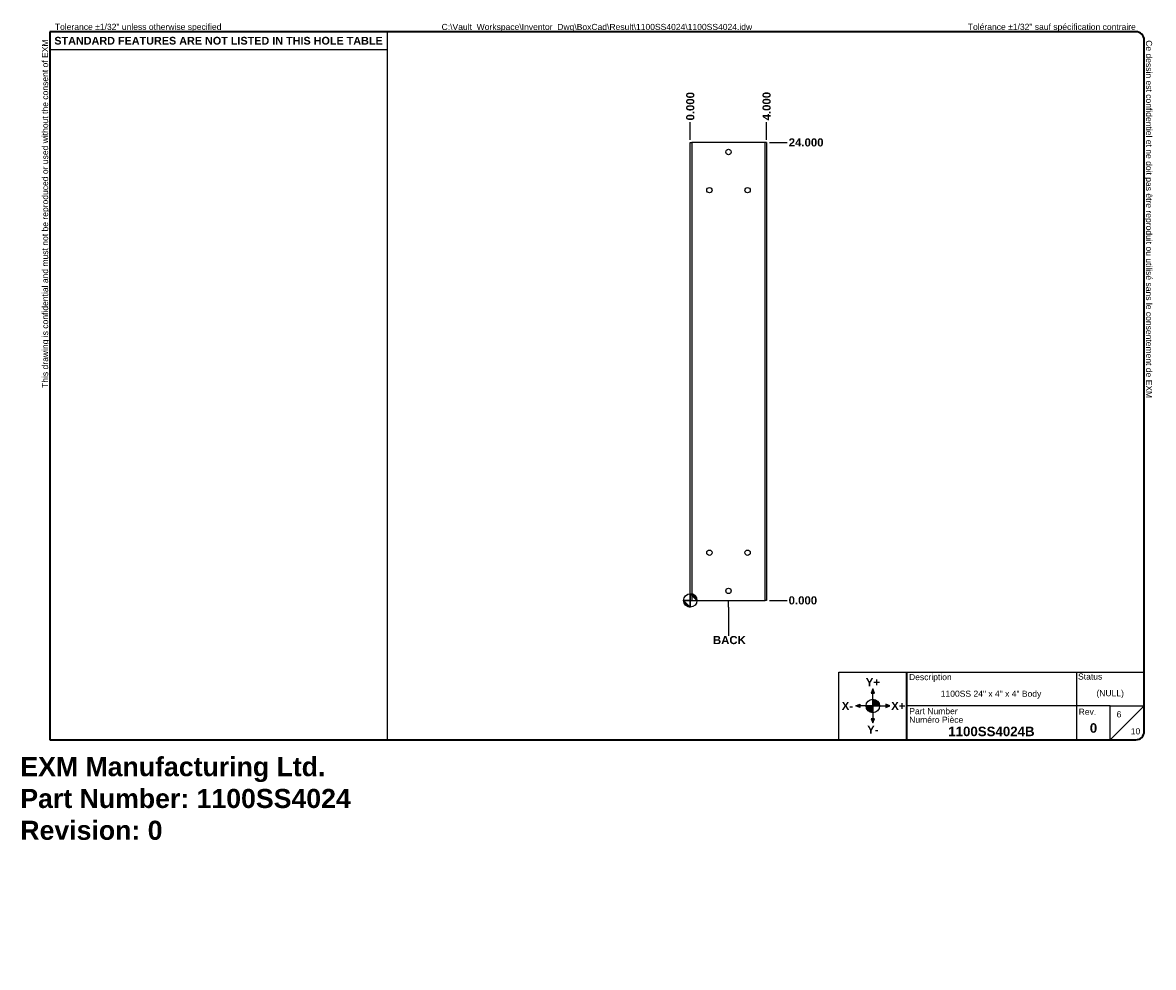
# Model space of a CAD drawing. Header units: inches. Extents: x 0.1 to 59.4, y -11 to 38.5.
import ezdxf

# ---------------------------------------------------------------- set-up
doc = ezdxf.new("R2010")
doc.units = ezdxf.units.IN
doc.header["$LTSCALE"] = 3.555556
doc.header["$MEASUREMENT"] = 0
doc.layers.get('0').update_dxf_attribs({"lineweight": 25})
for name, color, linetype, lineweight in [('Dimensions(ANSI)', 7, 'Continuous', 25), ('Sketch Geometry(ANSI)', 7, 'Continuous', 25), ('Symbols(ANSI)', 7, 'Continuous', 25), ('Visible Edges(ANSI)', 7, 'Continuous', 25), ('Visible Tangent Edges(ANSI)', 7, 'Continuous', 25)]:
    doc.layers.add(name, color=color, linetype=linetype, lineweight=lineweight)
doc.layers.add('Hatch', color=179, linetype='Continuous', lineweight=9, true_color=0x1e1e47)
doc.styles.add('Current-ANSI', font='arial.ttf')
doc.styles.add('Dimension-ANSI', font='arialbd.ttf')
doc.styles.get("Standard").update_dxf_attribs({"font": 'arialbd.ttf'})
doc.styles.add('Text Style44', font='arialbd.ttf')
doc.dimstyles.new('INCH-ANSI', dxfattribs={"dimscale": 3.555556, "dimtxt": 0.12, "dimasz": 0.098425, "dimexe": 0.04, "dimexo": 0.04, "dimgap": 0.031496, "dimtad": 0, "dimtih": 1, "dimtoh": 1, "dimdec": 3, "dimrnd": 1e-08, "dimzin": 0, "dimdsep": 46, "dimtxsty": 'Dimension-ANSI', "dimcen": 0.09, "dimdle": 0.312, "dimclrd": 179, "dimclre": 179, "dimclrt": 7, "dimadec": 1, "dimazin": 0, "dimtfac": 1, "dimtdec": 3, "dimtofl": 0, "dimtmove": 0, "dimatfit": 3, "dimfxl": 1, "dimtolj": 1, "dimtzin": 4, "dimlwd": 25, "dimlwe": 25, "dimarcsym": 0})
doc.dimstyles.new('INCH-ANSI-VERTICAL', dxfattribs={"dimscale": 3.555556, "dimtxt": 0.12, "dimasz": 0.098425, "dimexe": 0.04, "dimexo": 0.04, "dimgap": 0.031496, "dimtad": 0, "dimtih": 1, "dimtoh": 1, "dimdec": 3, "dimrnd": 1e-08, "dimzin": 0, "dimdsep": 46, "dimtxsty": 'Dimension-ANSI', "dimcen": 0.09, "dimdle": 0.312, "dimclrd": 179, "dimclre": 179, "dimclrt": 7, "dimadec": 1, "dimazin": 0, "dimtfac": 1, "dimtdec": 3, "dimtofl": 0, "dimtmove": 0, "dimatfit": 3, "dimfxl": 1, "dimtolj": 1, "dimtzin": 4, "dimlwd": 25, "dimlwe": 25, "dimarcsym": 0})

# ---------------------------------------------------------------- blocks, each defined once
blk = doc.blocks.new('Origin Indicator Symbol3')
at = {"layer": 'Dimensions(ANSI)'}
h = blk.add_hatch(color=7, dxfattribs=at)
edge = h.paths.add_edge_path(flags=0)
edge.add_line((9.873, 2.408), (9.972, 2.31))
edge.add_arc((9.873, 2.31), 0.0984, 0, 90)
h = blk.add_hatch(color=7, dxfattribs=at)
edge = h.paths.add_edge_path(flags=0)
edge.add_line((9.873, 2.212), (9.775, 2.31))
edge.add_arc((9.873, 2.31), 0.0984, 180, 270)
at = {"layer": 'Dimensions(ANSI)', "color": 7, "linetype": 'Continuous'}
for p, q in [((9.873, 2.408), (9.972, 2.31)), ((9.873, 2.212), (9.775, 2.31))]:
    blk.add_line(p, q, dxfattribs=at)
at = {"layer": 'Dimensions(ANSI)', "color": 7, "linetype": 'Continuous', "flags": 128}
for points in [[(9.873, 2.31), (9.972, 2.31), (9.873, 2.408), (9.873, 2.31)], [(9.873, 2.31), (9.873, 2.408), (9.873, 2.212), (9.873, 2.31)], [(9.873, 2.31), (9.873, 2.212), (9.775, 2.31), (9.873, 2.31)], [(9.873, 2.31), (9.775, 2.31), (9.873, 2.31), (9.873, 2.31)]]:
    blk.add_lwpolyline(points, dxfattribs=at)
at = {"layer": 'Dimensions(ANSI)', "color": 7, "linetype": 'Continuous'}
blk.add_circle((9.873, 2.31), 0.0984, dxfattribs=at)
for start, end in [(0, 90), (180, 270)]:
    blk.add_arc((9.873, 2.31), 0.0984, start, end, dxfattribs=at)
at = {"layer": 'Dimensions(ANSI)', "color": 7}
for points in [[(9.873, 2.31), (9.972, 2.31), (9.873, 2.408), (9.873, 2.31)], [(9.873, 2.31), (9.873, 2.408), (9.873, 2.212), (9.873, 2.31)], [(9.873, 2.31), (9.873, 2.212), (9.775, 2.31), (9.873, 2.31)], [(9.873, 2.31), (9.775, 2.31), (9.873, 2.31)]]:
    blk.add_solid(points, dxfattribs=at)
blk = doc.blocks.new('Borders EXM - B (Inch) - B')
at = {"layer": 'Sketch Geometry(ANSI)', "linetype": 'Continuous', "lineweight": 35}
for p, q in [((16.438, 10.692), (0.437, 10.692)), ((0.437, 10.692), (0.437, 0.255)), ((16.562, 0.38), (16.562, 10.567)), ((0.437, 0.255), (16.438, 0.255))]:
    blk.add_line(p, q, dxfattribs=at)
at = {"layer": 'Sketch Geometry(ANSI)'}
for p, q in [((5.406, 10.692), (5.406, 0.255)), ((0.437, 10.428), (5.406, 10.428))]:
    blk.add_line(p, q, dxfattribs=at)
at = {"layer": 'Sketch Geometry(ANSI)', "linetype": 'Continuous', "lineweight": 35}
for centre, start, end in [((16.438, 10.567), 0, 90), ((16.438, 0.38), 270, 0)]:
    blk.add_arc(centre, 0.125, start, end, dxfattribs=at)
at = {"layer": 'Symbols(ANSI)', "color": 7, "char_height": 0.09, "attachment_point": 7, "style": 'Current-ANSI'}
for s, insert, rotation in [('This drawing is confidential and must not be reproduced or used without the consent of EXM', (0.437, 5.442), 90), ('Ce dessin est confidentiel et ne doit pas être reproduit ou utilisé sans le consentement de EXM', (16.562, 10.567), 270)]:
    blk.add_mtext(s, dxfattribs=dict(at, insert=insert, rotation=rotation))
for s, insert in [('Tolerance ±1/32" unless otherwise specified', (0.509, 10.692)), ('Tolérance ±1/32" sauf spécification contraire', (13.963, 10.692))]:
    blk.add_mtext(s, dxfattribs=dict(at, insert=insert))
at = {"layer": 'Symbols(ANSI)', "color": 7, "insert": (2.921, 10.559), "char_height": 0.114, "width": 4.96908, "attachment_point": 5, "style": 'Dimension-ANSI'}
blk.add_mtext('\\fArial|b1|i0;{\\H0.1140;STANDARD FEATURES ARE NOT LISTED IN THIS HOLE TABLE}', dxfattribs=at)
at = {"layer": 'Symbols(ANSI)', "color": 7, "style": 'Current-ANSI'}
blk.add_attdef('FILENAME_AND_PATH_001', (6.208, 10.718), '', height=0.09, dxfattribs=at)
blk = doc.blocks.new('Title Blocks EXM-2 - ANSI B')
at = {"layer": 'Hatch'}
for points in [[(12.725, 0.94), (12.75, 0.94), (12.75, 1)], [(12.775, 0.94), (12.75, 1), (12.75, 0.94)], [(12.56, 0.75), (12.56, 0.775), (12.5, 0.75)], [(12.56, 0.75), (12.5, 0.75), (12.56, 0.725)], [(12.94, 0.75), (13, 0.75), (12.94, 0.775)], [(12.94, 0.75), (12.94, 0.725), (13, 0.75)], [(12.75, 0.56), (12.725, 0.56), (12.75, 0.5)], [(12.75, 0.56), (12.75, 0.5), (12.775, 0.56)]]:
    blk.add_hatch(color=7, dxfattribs=at).paths.add_polyline_path(points)
h = blk.add_hatch(color=7, dxfattribs=at)
edge = h.paths.add_edge_path()
edge.add_line((12.75, 0.85), (12.75, 0.75))
edge.add_line((12.75, 0.75), (12.85, 0.75))
edge.add_arc((12.75, 0.75), 0.1, 0, 90)
h = blk.add_hatch(color=7, dxfattribs=at)
edge = h.paths.add_edge_path()
edge.add_line((12.75, 0.65), (12.75, 0.75))
edge.add_line((12.75, 0.75), (12.65, 0.75))
edge.add_arc((12.75, 0.75), 0.1, 180, 270)
at = {"layer": 'Sketch Geometry(ANSI)'}
for p, q in [((12.249, 1.25), (16.749, 1.25)), ((12.249, 0.25), (12.249, 1.25)), ((15.749, 1.25), (15.749, 0.75)), ((16.749, 1.25), (16.749, 0.375)), ((12.75, 1), (12.725, 0.94)), ((12.75, 0.85), (12.75, 1)), ((12.775, 0.94), (12.75, 1)), ((12.725, 0.94), (12.775, 0.94)), ((12.75, 0.75), (12.75, 0.85)), ((12.5, 0.75), (12.56, 0.775)), ((12.65, 0.75), (12.5, 0.75)), ((12.56, 0.725), (12.5, 0.75)), ((12.56, 0.775), (12.56, 0.725)), ((12.75, 0.75), (12.65, 0.75)), ((12.75, 0.75), (12.85, 0.75)), ((12.75, 0.75), (12.75, 0.65)), ((12.85, 0.75), (13, 0.75)), ((13, 0.75), (12.94, 0.775)), ((12.94, 0.775), (12.94, 0.725)), ((12.94, 0.725), (13, 0.75)), ((15.749, 0.75), (13.249, 0.75)), ((16.249, 0.75), (15.749, 0.75)), ((15.749, 0.75), (15.749, 0.25)), ((16.249, 0.25), (16.249, 0.75)), ((16.249, 0.75), (16.749, 0.75)), ((16.249, 0.25), (16.749, 0.75)), ((12.775, 0.56), (12.725, 0.56)), ((12.725, 0.56), (12.75, 0.5)), ((12.75, 0.65), (12.75, 0.5)), ((12.75, 0.5), (12.775, 0.56)), ((13.249, 0.25), (12.249, 0.25)), ((16.624, 0.25), (13.249, 0.25))]:
    blk.add_line(p, q, dxfattribs=at)
at = {"layer": 'Sketch Geometry(ANSI)', "linetype": 'Continuous', "lineweight": 35}
blk.add_line((13.249, 0.25), (13.249, 1.25), dxfattribs=at)
at = {"layer": 'Sketch Geometry(ANSI)'}
blk.add_circle((12.75, 0.75), 0.1, dxfattribs=at)
blk.add_arc((16.624, 0.375), 0.125, 270, 0, dxfattribs=at)
at = {"layer": 'Symbols(ANSI)', "color": 7}
for s, insert, char_height, attachment_point, style in [('Description', (13.283, 1.103), 0.09, 7, 'Current-ANSI'), ('Status', (15.774, 1.137), 0.09, 7, 'Current-ANSI'), ('\\fArial|b1|i0;Y+', (12.75, 1.1), 0.12, 5, 'Dimension-ANSI'), ('\\fArial|b1|i0;X-', (12.375, 0.75), 0.12, 5, 'Dimension-ANSI'), ('\\fArial|b1|i0;X+', (13.125, 0.75), 0.12, 5, 'Dimension-ANSI'), ('Part Number', (13.287, 0.627), 0.09, 7, 'Current-ANSI'), ('Numéro Pièce', (13.286, 0.5), 0.09, 7, 'Current-ANSI'), ('\\fArial|b1|i0;Y-', (12.75, 0.4), 0.12, 5, 'Dimension-ANSI')]:
    blk.add_mtext(s, dxfattribs=dict(at, insert=insert, char_height=char_height, attachment_point=attachment_point, style=style))
at = {"layer": 'Symbols(ANSI)', "color": 7, "insert": (15.783, 0.618), "char_height": 0.09, "width": 0.25854, "attachment_point": 7, "style": 'Current-ANSI'}
blk.add_mtext('Rev.', dxfattribs=at)
at = {"layer": 'Symbols(ANSI)', "color": 7}
for tag, p, height, style in [('IDW_DESC_IAM_001', (13.75, 0.885), 0.09, 'Current-ANSI'), ('DESIGN_STATE_001', (16.045, 0.893), 0.09, 'Current-ANSI'), ('Sheet_number_001', (16.342, 0.581), 0.09, 'Current-ANSI'), ('IDW_NAME_IAM_001', (13.861, 0.304), 0.14, 'Text Style44'), ('IDW_REV_001', (15.947, 0.355), 0.14, 'Text Style44'), ('Number_of_sheets_001', (16.551, 0.331), 0.09, 'Current-ANSI')]:
    blk.add_attdef(tag, p, '', height=height, dxfattribs=dict(at, style=style))
blk = doc.blocks.new('*D11')
at = {"layer": 'Defpoints', "color": 0, "linetype": 'Continuous', "transparency": 16777216}
for p in [(35.105, 33.28), (35.105, 32.213), (35.105, 32.213)]:
    blk.add_point(p, dxfattribs=at)
at = {"layer": 'Dimensions(ANSI)', "color": 179, "linetype": 'Continuous', "lineweight": 25, "true_color": 0x262658, "transparency": 16777216}
blk.add_line((35.105, 32.355), (35.105, 33.28), dxfattribs=at)
at = {"layer": 'Dimensions(ANSI)', "color": 7, "linetype": 'Continuous', "lineweight": 25, "transparency": 16777216, "insert": (35.105, 34.11), "char_height": 0.4267, "attachment_point": 5, "rotation": 90, "style": 'Dimension-ANSI'}
blk.add_mtext('\\A1;0.000', dxfattribs=at)
blk = doc.blocks.new('*D12')
at = {"layer": 'Defpoints', "color": 0, "linetype": 'Continuous', "transparency": 16777216}
for p in [(39.105, 33.28), (35.105, 32.213), (39.105, 32.213)]:
    blk.add_point(p, dxfattribs=at)
at = {"layer": 'Dimensions(ANSI)', "color": 179, "linetype": 'Continuous', "lineweight": 25, "true_color": 0x262658, "transparency": 16777216}
blk.add_line((39.105, 32.355), (39.105, 33.28), dxfattribs=at)
at = {"layer": 'Dimensions(ANSI)', "color": 7, "linetype": 'Continuous', "lineweight": 25, "transparency": 16777216, "insert": (39.105, 34.117), "char_height": 0.4267, "attachment_point": 5, "rotation": 90, "style": 'Dimension-ANSI'}
blk.add_mtext('\\A1;4.000', dxfattribs=at)
blk = doc.blocks.new('*D13')
at = {"layer": 'Defpoints', "color": 0, "linetype": 'Continuous', "transparency": 16777216}
for p in [(39.105, 8.213), (39.105, 8.213), (40.172, 8.213)]:
    blk.add_point(p, dxfattribs=at)
at = {"layer": 'Dimensions(ANSI)', "color": 179, "linetype": 'Continuous', "lineweight": 25, "true_color": 0x262658, "transparency": 16777216}
blk.add_line((39.248, 8.213), (40.172, 8.213), dxfattribs=at)
at = {"layer": 'Dimensions(ANSI)', "color": 7, "linetype": 'Continuous', "lineweight": 25, "transparency": 16777216, "insert": (41.003, 8.213), "char_height": 0.4267, "attachment_point": 5, "style": 'Dimension-ANSI'}
blk.add_mtext('\\A1;0.000', dxfattribs=at)
blk = doc.blocks.new('*D14')
at = {"layer": 'Defpoints', "color": 0, "linetype": 'Continuous', "transparency": 16777216}
for p in [(39.105, 32.213), (40.172, 32.213), (39.105, 8.213)]:
    blk.add_point(p, dxfattribs=at)
at = {"layer": 'Dimensions(ANSI)', "color": 179, "linetype": 'Continuous', "lineweight": 25, "true_color": 0x262658, "transparency": 16777216}
blk.add_line((39.248, 32.213), (40.172, 32.213), dxfattribs=at)
at = {"layer": 'Dimensions(ANSI)', "color": 7, "linetype": 'Continuous', "lineweight": 25, "transparency": 16777216, "insert": (41.174, 32.213), "char_height": 0.4267, "attachment_point": 5, "style": 'Dimension-ANSI'}
blk.add_mtext('\\A1;24.000', dxfattribs=at)
blk = doc.blocks.new('Datum Identifier15')
at = {"layer": 'Symbols(ANSI)', "color": 7, "linetype": 'Continuous', "lineweight": 25}
for p, q in [((10.436, 2.212), (10.436, 2.31)), ((10.436, 2.212), (10.436, 1.972)), ((10.436, 1.972), (10.436, 1.788))]:
    blk.add_line(p, q, dxfattribs=at)
at = {"layer": 'Symbols(ANSI)', "color": 7, "insert": (10.207, 1.664), "char_height": 0.12, "attachment_point": 7, "style": 'Dimension-ANSI'}
blk.add_mtext('BACK', dxfattribs=at)

msp = doc.modelspace()

# ---------------------------------------------------------------- linework, layer by layer
at = {"layer": 'Visible Edges(ANSI)'}
for p, q in [((35.1055, 32.2133), (35.1915, 32.2133)), ((35.1055, 8.2133), (35.1055, 32.2133)), ((39.0195, 32.2133), (35.1915, 32.2133)), ((39.1055, 32.2133), (39.0195, 32.2133)), ((39.1055, 32.2133), (39.1055, 8.2133)), ((35.1055, 8.2133), (35.1915, 8.2133)), ((35.1915, 8.2133), (39.0195, 8.2133)), ((39.1055, 8.2133), (39.0195, 8.2133))]:
    msp.add_line(p, q, dxfattribs=at)
for centre in [(37.1055, 31.7133), (36.1055, 29.7133), (38.1055, 29.7133), (36.1055, 10.7133), (38.1055, 10.7133), (37.1055, 8.7133)]:
    msp.add_circle(centre, 0.1405, dxfattribs=at)
at = {"layer": 'Visible Tangent Edges(ANSI)'}
for p, q in [((35.1915, 32.2133), (35.1915, 8.2133)), ((39.0195, 8.2133), (39.0195, 32.2133))]:
    msp.add_line(p, q, dxfattribs=at)

# ---------------------------------------------------------------- block references
at = {"xscale": 3.555555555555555, "yscale": 3.555555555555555, "zscale": 3.555555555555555}
for name, p, values in [('Borders EXM - B (Inch) - B', (0, 0), {'FILENAME_AND_PATH_001': 'C:\\Vault_Workspace\\Inventor_Dwg\\BoxCad\\Result\\1100SS4024\\1100SS4024.idw'}), ('Title Blocks EXM-2 - ANSI B', (-0.6625, 0.0162), {'IDW_REV_001': '0', 'Sheet_number_001': '6', 'Number_of_sheets_001': '10', 'IDW_DESC_IAM_001': '1100SS 24" x 4" x 4" Body', 'DESIGN_STATE_001': '(NULL)', 'IDW_NAME_IAM_001': '1100SS4024B'})]:
    msp.add_blockref(name, p, dxfattribs=at).add_auto_attribs(values)
at = {"layer": 'Dimensions(ANSI)', "xscale": 3.555555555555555, "yscale": 3.555555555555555, "zscale": 3.555555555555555}
msp.add_blockref('Origin Indicator Symbol3', (0, 0), dxfattribs=at)
at = {"layer": 'Symbols(ANSI)', "xscale": 3.555555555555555, "yscale": 3.555555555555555, "zscale": 3.555555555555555}
msp.add_blockref('Datum Identifier15', (0, 0), dxfattribs=at)

# ---------------------------------------------------------------- texts
at = {"insert": (0, 0), "char_height": 1, "attachment_point": 1}
msp.add_mtext_dynamic_manual_height_columns('EXM Manufacturing Ltd.\\PPart Number: 1100SS4024\\PRevision: 0', width=6.990976, gutter_width=1, heights=[0], dxfattribs=at).dxf.set("width", 100)

# ---------------------------------------------------------------- dimensions: what is measured, and where the dimension line sits
at = {"layer": 'Dimensions(ANSI)', "color": 179, "linetype": 'Continuous', "lineweight": 25, "true_color": 0x262658}
for feature_location, offset, dtype, origin, dimstyle, picture, middle in [((35.1054914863, 32.2132592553), (0, 1.0666666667), 1, (35.1054914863, 32.2132592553), 'INCH-ANSI-VERTICAL', '*D11', (35.1054914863, 34.1104931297)), ((39.1055, 32.2133), (0, 1.0667), 1, (35.1055, 32.2133), 'INCH-ANSI-VERTICAL', '*D12', (39.1055, 34.1175)), ((39.1055, 32.2133), (1.0667, 0), 0, (39.1055, 8.2133), 'INCH-ANSI', '*D14', (41.1736, 32.2133)), ((39.1054914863, 8.2132592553), (1.0666666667, 0), 0, (39.1054914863, 8.2132592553), 'INCH-ANSI', '*D13', (41.0027253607, 8.2132592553))]:
    dim = msp.add_ordinate_dim(feature_location=feature_location, offset=offset, dtype=dtype, origin=origin, dimstyle=dimstyle, override={"dimgap": 0.031496, "dimtad": 0, "dimdec": 3, "dimtol": 0, "dimlim": 0, "dimtp": 0, "dimtm": 0, "dimtdec": 3}, dxfattribs=at)
    dim.commit()
    dim.dimension.update_dxf_attribs({"geometry": picture, "text_midpoint": middle})

doc.saveas('drawing.dxf')
